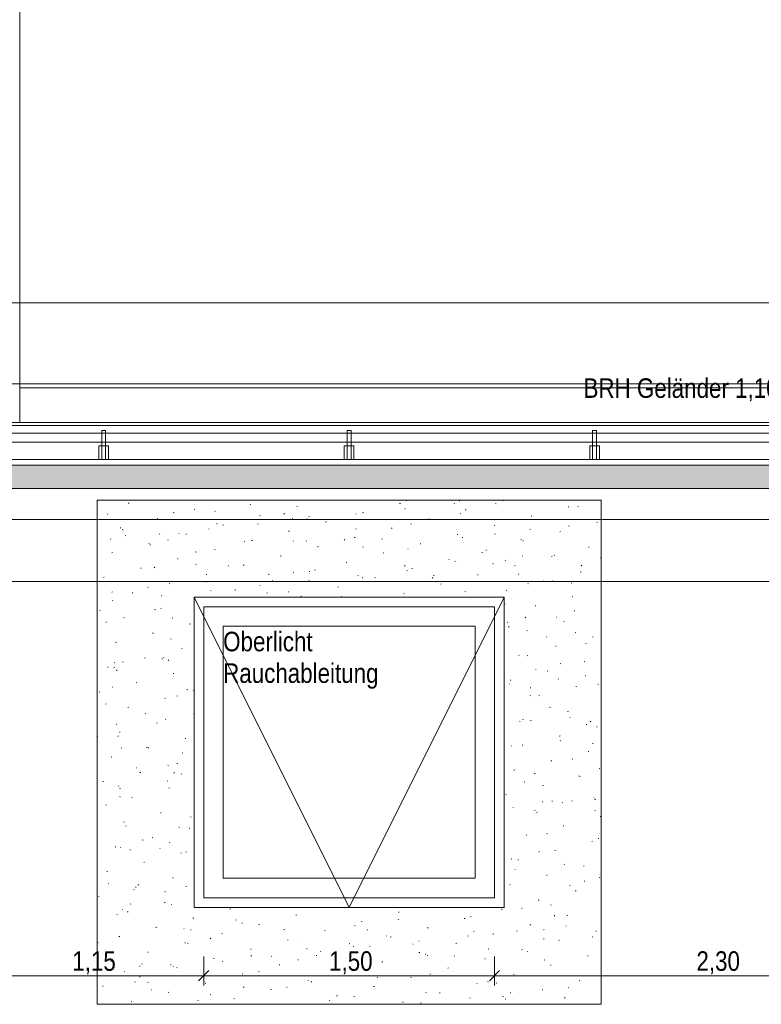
# Model space of a CAD drawing. Extents: x -720 to 300, y 62 to 1112.
# Tile 44 of 60: x -453 to -376, y 711 to 812. Entities that reach past the tile are written whole.
import ezdxf
from ezdxf.lldxf.tags import DXFTag

# ---------------------------------------------------------------- set-up
doc = ezdxf.new("R2010")
doc.units = 0
doc.layers.get('0').update_dxf_attribs({"lineweight": 13})
for name, color, linetype, lineweight, true_color in [('30 -36 Dächer- 3 Dachbeläge', 9, 'Continuous', 15, 0x808080), ('30 -36 Dächer- 3 Dachbeläge Gründach', 9, 'Continuous', 9, 0x808080), ('30 -36 Dächer- 4 Dachbekleidungen', 9, 'Continuous', 9, 0x808080), ('60- 61 allgemeine Ausstattung- 4 Terrassen', 9, 'Continuous', 9, 0x808080), ('70 -72 Beschriftung- 1 Beschriftung allgemein', 7, 'Continuous', 9, 0xff6633), ('70 -76 Bemaßung- 2 Allgemein', 9, 'Continuous', 5, 0x808080)]:
    doc.layers.add(name, color=color, linetype=linetype, lineweight=lineweight, true_color=true_color)
for name, color, linetype, lineweight in [('40 -43 Lüftungsanlagen - Entrauchung', 7, 'Continuous', 9), ('70 -71 Achsen- 1 Gebäudeachsen', 7, 'STRICHPUNKT2-A06DN9U3MF', 18), ('70 -73 Bauteildarst.- 2 verdeckt 0.15', 7, 'grob-A06DN9U4MF', 15)]:
    doc.layers.add(name, color=color, linetype=linetype, lineweight=lineweight)
doc.styles.get("Standard").update_dxf_attribs({"font": 'ARIALN.TTF'})
tags = doc.linetypes.add('grob-A06DN9U4MF', pattern=[14, 3, -8, 3]).pattern_tags.tags
tags[8:9] = [DXFTag(74, 4), DXFTag(75, 0), DXFTag(340, '0'), DXFTag(46, 0.0), DXFTag(50, 0.0), DXFTag(44, 0.0), DXFTag(45, 0.0)]
tags[6:7] = [DXFTag(74, 4), DXFTag(75, 0), DXFTag(340, '0'), DXFTag(46, 0.0), DXFTag(50, 0.0), DXFTag(44, 0.0), DXFTag(45, 0.0)]
tags[4:5] = [DXFTag(74, 4), DXFTag(75, 0), DXFTag(340, '0'), DXFTag(46, 0.0), DXFTag(50, 0.0), DXFTag(44, 0.0), DXFTag(45, 0.0)]
tags = doc.linetypes.add('STRICHPUNKT2-A06DN9U3MF', pattern=[12.7, 6.35, -3.175, 0, -3.175]).pattern_tags.tags
tags[10:11] = [DXFTag(74, 4), DXFTag(75, 0), DXFTag(340, '0'), DXFTag(46, 0.0), DXFTag(50, 0.0), DXFTag(44, 0.0), DXFTag(45, 0.0)]
tags[8:9] = [DXFTag(74, 4), DXFTag(75, 0), DXFTag(340, '0'), DXFTag(46, 0.0), DXFTag(50, 0.0), DXFTag(44, 0.0), DXFTag(45, 0.0)]
tags[6:7] = [DXFTag(74, 4), DXFTag(75, 0), DXFTag(340, '0'), DXFTag(46, 0.0), DXFTag(50, 0.0), DXFTag(44, 0.0), DXFTag(45, 0.0)]
tags[4:5] = [DXFTag(74, 4), DXFTag(75, 0), DXFTag(340, '0'), DXFTag(46, 0.0), DXFTag(50, 0.0), DXFTag(44, 0.0), DXFTag(45, 0.0)]

# ---------------------------------------------------------------- blocks, each defined once
blk = doc.blocks.new('Referenz-A06DN9U5MF')
at = {"layer": '30 -36 Dächer- 3 Dachbeläge', "color": 0, "linetype": 'Continuous', "ltscale": 0.15}
for p, q in [((76.46, 766.51), (-606.85, 766.51)), ((-603.05, 764.11), (76.46, 764.11))]:
    blk.add_line(p, q, dxfattribs=at)
at = {"layer": '30 -36 Dächer- 3 Dachbeläge', "color": 0, "lineweight": 9}
for p, q in [((-603.05, 764.11), (76.46, 764.11)), ((-431.03, 762.91), (-431.01, 762.91)), ((-412.93, 762.83), (-412.94, 762.9)), ((-407.51, 762.86), (-407.43, 762.83)), ((-403.04, 762.86), (-402.96, 762.88)), ((-441.64, 762.6), (-441.56, 762.62)), ((-434.85, 761.95), (-434.77, 761.97)), ((-432.71, 761.78), (-432.69, 761.75)), ((-429.04, 762.44), (-429.05, 762.51)), ((-424.25, 762.26), (-424.17, 762.28)), ((-413.64, 762.56), (-413.56, 762.58)), ((-413.06, 762.01), (-413.09, 762.04)), ((-407.99, 762.53), (-408.02, 762.56)), ((-406.86, 761.91), (-406.78, 761.93)), ((-403.75, 762.56), (-403.68, 762.54)), ((-396.25, 762.21), (-396.17, 762.23)), ((-395.24, 762.28), (-395.17, 762.25)), ((-443.75, 761.51), (-443.8, 761.45)), ((-438.67, 761), (-438.59, 761.02)), ((-437, 761.63), (-436.92, 761.6)), ((-428.07, 761.3), (-427.99, 761.32)), ((-425.53, 761.53), (-425.59, 761.47)), ((-424.73, 761.06), (-424.66, 761.03)), ((-423.19, 760.97), (-423.21, 761)), ((-423.01, 761.22), (-422.93, 761.2)), ((-418.12, 761.49), (-418.15, 761.52)), ((-417.46, 761.61), (-417.38, 761.63)), ((-410.68, 760.96), (-410.6, 760.98)), ((-407.31, 761.55), (-407.37, 761.49)), ((-400.07, 761.26), (-399.99, 761.28)), ((-442.49, 760.05), (-442.41, 760.07)), ((-442.26, 759.88), (-442.18, 759.86)), ((-433.32, 759.93), (-433.34, 759.96)), ((-432.46, 760.51), (-432.53, 760.46)), ((-431.89, 760.35), (-431.81, 760.37)), ((-428.25, 760.45), (-428.28, 760.48)), ((-425.1, 759.7), (-425.02, 759.72)), ((-421.28, 760.66), (-421.2, 760.67)), ((-418.12, 759.97), (-418.18, 759.93)), ((-414.5, 760.01), (-414.42, 760.03)), ((-412.47, 760.48), (-412.4, 760.45)), ((-403.89, 760.31), (-403.81, 760.33)), ((-400.21, 759.91), (-400.13, 759.88)), ((-396.22, 760.26), (-396.15, 760.24)), ((-393.29, 760.61), (-393.21, 760.63)), ((-443.45, 758.89), (-443.47, 758.92)), ((-441.96, 759.26), (-441.89, 759.23)), ((-438.38, 759.41), (-438.41, 759.44)), ((-437.52, 758.83), (-437.57, 758.78)), ((-436.43, 759.47), (-436.4, 759.47)), ((-435.71, 759.4), (-435.63, 759.42)), ((-429.7, 758.68), (-429.62, 758.65)), ((-428.92, 758.75), (-428.84, 758.77)), ((-424.62, 758.69), (-424.58, 758.69)), ((-423.26, 758.65), (-423.27, 758.72)), ((-419.3, 758.85), (-419.36, 758.8)), ((-418.32, 759.05), (-418.24, 759.07)), ((-415.48, 758.92), (-415.4, 758.9)), ((-407.71, 759.36), (-407.63, 759.38)), ((-407.15, 759.04), (-407.15, 759.11)), ((-403.77, 759.44), (-403.83, 759.39)), ((-401.08, 758.87), (-401.14, 758.82)), ((-400.93, 758.71), (-400.85, 758.73)), ((-397.11, 759.66), (-397.03, 759.68)), ((-439.53, 758.45), (-439.45, 758.47)), ((-439.38, 758.26), (-439.38, 758.33)), ((-432.74, 757.8), (-432.66, 757.82)), ((-422.14, 758.1), (-422.06, 758.12)), ((-417.43, 758.11), (-417.36, 758.08)), ((-412.81, 757.91), (-412.77, 757.91)), ((-411.53, 758.4), (-411.45, 758.42)), ((-404.75, 757.76), (-404.67, 757.77)), ((-394.14, 758.06), (-394.07, 758.08)), ((-443.35, 757.49), (-443.27, 757.51)), ((-436.56, 756.85), (-436.48, 756.86)), ((-434.73, 757.58), (-434.65, 757.55)), ((-425.96, 757.15), (-425.88, 757.17)), ((-415.35, 757.45), (-415.27, 757.47)), ((-408.57, 756.8), (-408.49, 756.82)), ((-405.17, 757.53), (-405.1, 757.5)), ((-402.72, 756.68), (-402.75, 756.71)), ((-401, 757.13), (-400.96, 757.13)), ((-397.96, 757.11), (-397.89, 757.13)), ((-397.66, 757.2), (-397.69, 757.23)), ((-392.91, 756.96), (-392.85, 756.93)), ((-440.38, 755.89), (-440.3, 755.91)), ((-438.91, 755.99), (-438.98, 755.95)), ((-434.66, 756.31), (-434.59, 756.28)), ((-431.29, 756.16), (-431.34, 756.1)), ((-429.78, 756.2), (-429.7, 756.22)), ((-422.4, 755.73), (-422.32, 755.7)), ((-419.17, 756.5), (-419.09, 756.52)), ((-413.07, 756.18), (-413.13, 756.12)), ((-412.85, 755.64), (-412.88, 755.67)), ((-412.39, 755.85), (-412.31, 755.87)), ((-407.95, 756.62), (-407.87, 756.6)), ((-407.79, 756.16), (-407.82, 756.19)), ((-404.01, 756.38), (-404, 756.35)), ((-401.78, 756.15), (-401.71, 756.17)), ((-394.85, 756.2), (-394.91, 756.14)), ((-444.2, 754.94), (-444.12, 754.96)), ((-433.6, 755.24), (-433.52, 755.26)), ((-427.2, 755.28), (-427.12, 755.25)), ((-426.81, 754.59), (-426.74, 754.61)), ((-424.57, 755.46), (-424.63, 755.41)), ((-422.98, 754.6), (-423.01, 754.63)), ((-422.99, 755.55), (-422.92, 755.57)), ((-417.92, 755.12), (-417.95, 755.15)), ((-417.48, 754.87), (-417.48, 754.94)), ((-416.21, 754.9), (-416.13, 754.92)), ((-410.22, 754.92), (-410.28, 754.88)), ((-410.13, 755.16), (-410.06, 755.13)), ((-405.6, 755.2), (-405.53, 755.22)), ((-401.36, 755.26), (-401.37, 755.33)), ((-395, 755.5), (-394.92, 755.52)), ((76.46, 754.51), (-593.85, 754.51)), ((-439.62, 753.93), (-439.55, 753.9)), ((-437.42, 754.29), (-437.34, 754.31)), ((-433.59, 754.47), (-433.6, 754.54)), ((-430.63, 753.64), (-430.56, 753.66)), ((-428.05, 754.08), (-428.08, 754.11)), ((-420.03, 753.95), (-419.95, 753.96)), ((-409.42, 754.25), (-409.35, 754.27)), ((-402.64, 753.6), (-402.56, 753.62)), ((-400.42, 754.32), (-400.34, 754.29)), ((-398.82, 754.55), (-398.74, 754.57)), ((-397.87, 754.58), (-397.8, 754.55)), ((-395.87, 754.39), (-395.94, 754.34)), ((-443.28, 753.46), (-443.33, 753.41)), ((-441.24, 753.34), (-441.16, 753.36)), ((-438.18, 753.04), (-438.21, 753.07)), ((-433.11, 753.56), (-433.14, 753.59)), ((-427.36, 753.36), (-427.29, 753.33)), ((-425.06, 753.48), (-425.12, 753.43)), ((-423.85, 752.99), (-423.77, 753.01)), ((-419.67, 752.97), (-419.59, 752.95)), ((-413.24, 753.3), (-413.17, 753.32)), ((-406.84, 753.5), (-406.9, 753.45)), ((-395.85, 752.95), (-395.78, 752.97)), ((-443.24, 752.52), (-443.27, 752.55)), ((-438.92, 751.63), (-438.85, 751.61)), ((-438.27, 751.74), (-438.2, 751.76)), ((-402.83, 752.21), (-402.76, 752.18)), ((-399.67, 752), (-399.6, 752.02)), ((-392.89, 752.01), (-392.85, 752)), ((-444.59, 751.56), (-444.51, 751.53)), ((-442.09, 750.78), (-442.02, 750.8)), ((-437.05, 750.79), (-437.1, 750.73)), ((-400.61, 750.83), (-400.67, 750.77)), ((-397.46, 750.83), (-397.48, 750.86)), ((-395.58, 751.47), (-395.59, 751.54)), ((-392.89, 751.35), (-392.85, 751.36)), ((-443.92, 750.3), (-443.93, 750.37)), ((-435.31, 750.14), (-435.23, 750.15)), ((-402.52, 750.31), (-402.55, 750.34)), ((-402.32, 749.87), (-402.39, 749.83)), ((-396.71, 750.4), (-396.63, 750.42)), ((-439.13, 749.18), (-439.05, 749.2)), ((-437.28, 748.61), (-437.21, 748.58)), ((-400.53, 749.44), (-400.45, 749.46)), ((-398.53, 748.82), (-398.49, 748.82)), ((-395.53, 749.26), (-395.46, 749.23)), ((-393.74, 748.79), (-393.67, 748.81)), ((-442.95, 748.23), (-442.87, 748.25)), ((-436.16, 747.58), (-436.09, 747.6)), ((-397.56, 747.84), (-397.49, 747.86)), ((-394.38, 748.15), (-394.44, 748.1)), ((-439.98, 746.63), (-439.91, 746.65)), ((-438.14, 746.51), (-438.15, 746.58)), ((-437.98, 746.67), (-438, 746.7)), ((-401.38, 746.89), (-401.31, 746.91)), ((-400.49, 746.88), (-400.42, 746.85)), ((-443.8, 745.68), (-443.73, 745.7)), ((-443.12, 745.68), (-443.04, 745.66)), ((-443.04, 746.15), (-443.07, 746.18)), ((-442.25, 746.23), (-442.17, 746.2)), ((-437.47, 746.43), (-437.53, 746.38)), ((-397.08, 746.07), (-397, 746.04)), ((-394.6, 746.24), (-394.52, 746.26)), ((-442.8, 745.42), (-442.86, 745.36)), ((-437.02, 745.03), (-436.94, 745.05)), ((-399.59, 745.43), (-399.57, 745.4)), ((-398.42, 745.29), (-398.34, 745.31)), ((-397.25, 744.46), (-397.28, 744.48)), ((-394.43, 744.82), (-394.49, 744.78)), ((-443.31, 743.63), (-443.27, 743.62)), ((-440.84, 744.08), (-440.76, 744.09)), ((-402.32, 743.94), (-402.34, 743.97)), ((-402.24, 744.34), (-402.16, 744.36)), ((-400.13, 743.51), (-400.14, 743.58)), ((-395.45, 743.69), (-395.38, 743.71)), ((-393.19, 743.93), (-393.12, 743.9)), ((-444.66, 743.12), (-444.58, 743.14)), ((-437.87, 742.47), (-437.8, 742.49)), ((-436.58, 742.74), (-436.63, 742.69)), ((-435.59, 743.38), (-435.51, 743.36)), ((-434.95, 743.28), (-434.87, 743.25)), ((-400.14, 742.78), (-400.2, 742.73)), ((-399.27, 742.73), (-399.2, 742.75)), ((-443.92, 741.91), (-443.98, 741.86)), ((-441.69, 741.52), (-441.62, 741.54)), ((-398.16, 741.56), (-398.08, 741.53)), ((-439.91, 740.91), (-439.84, 740.88)), ((-434.91, 740.87), (-434.85, 740.89)), ((-396.31, 741.13), (-396.23, 741.15)), ((-396.06, 740.51), (-396.03, 740.51)), ((-442.84, 739.78), (-442.86, 739.81)), ((-438.73, 739.92), (-438.65, 739.94)), ((-437.77, 740.3), (-437.8, 740.33)), ((-401.27, 740.12), (-401.2, 740.1)), ((-400.88, 740.31), (-400.94, 740.26)), ((-400.13, 740.18), (-400.05, 740.2)), ((-394.34, 739.73), (-394.35, 739.8)), ((-393.91, 740.11), (-393.97, 740.05)), ((-393.34, 739.53), (-393.27, 739.55)), ((-444.85, 738.52), (-444.8, 738.5)), ((-442.69, 738.55), (-442.7, 738.62)), ((-442.55, 738.97), (-442.47, 738.99)), ((-397.16, 738.58), (-397.09, 738.6)), ((-442.33, 737.37), (-442.39, 737.32)), ((-439.78, 737.44), (-439.7, 737.41)), ((-439.58, 737.37), (-439.51, 737.38)), ((-435.76, 738.32), (-435.69, 738.34)), ((-402.11, 737.56), (-402.14, 737.59)), ((-400.98, 737.63), (-400.91, 737.65)), ((-397.05, 738.08), (-397.07, 738.11)), ((-393.74, 737.82), (-393.67, 737.8)), ((-443.4, 736.41), (-443.33, 736.43)), ((-436.02, 736.86), (-436.08, 736.81)), ((-394.2, 736.98), (-394.12, 737)), ((-440.84, 735.31), (-440.8, 735.31)), ((-437.57, 735.58), (-437.5, 735.55)), ((-436.62, 735.76), (-436.54, 735.78)), ((-398.02, 736.02), (-397.94, 736.04)), ((-395.82, 736.23), (-395.75, 736.2)), ((-440.44, 734.81), (-440.36, 734.83)), ((-436.91, 734.77), (-436.91, 734.84)), ((-436.1, 734.7), (-436.16, 734.64)), ((-401.84, 735.07), (-401.76, 735.09)), ((-399.67, 734.74), (-399.73, 734.68)), ((-395.16, 734.48), (-395.15, 734.45)), ((-395.05, 734.42), (-394.98, 734.44)), ((-392.98, 735.25), (-393.05, 735.21)), ((-444.26, 733.86), (-444.18, 733.88)), ((-442.63, 733.41), (-442.66, 733.44)), ((-437.57, 733.93), (-437.59, 733.96)), ((-400.78, 733.86), (-400.71, 733.83)), ((-398.87, 733.47), (-398.8, 733.49)), ((-442.54, 733.21), (-442.46, 733.18)), ((-442.47, 732.34), (-442.53, 732.3)), ((-441.29, 732.26), (-441.22, 732.28)), ((-437.47, 733.21), (-437.4, 733.23)), ((-402.69, 732.52), (-402.62, 732.54)), ((-443.97, 731.49), (-443.9, 731.47)), ((-398.89, 731.77), (-398.9, 731.84)), ((-397.94, 731.87), (-397.86, 731.85)), ((-396.84, 731.71), (-396.87, 731.74)), ((-395.91, 731.87), (-395.83, 731.89)), ((-393.59, 732.2), (-393.56, 732.2)), ((-393.44, 732.06), (-393.5, 732.01)), ((-438.33, 730.66), (-438.25, 730.67)), ((-435.23, 730.26), (-435.16, 730.23)), ((-401.91, 731.19), (-401.94, 731.22)), ((-399.73, 730.92), (-399.65, 730.94)), ((-399.43, 730.74), (-399.5, 730.69)), ((-393.48, 730.91), (-393.41, 730.88)), ((-392.94, 730.27), (-392.87, 730.29)), ((-442.15, 729.7), (-442.07, 729.72)), ((-441.86, 729.33), (-441.92, 729.27)), ((-396.76, 729.32), (-396.69, 729.33)), ((-436.44, 729.19), (-436.37, 729.16)), ((-435.36, 729.05), (-435.29, 729.07)), ((-400.58, 728.36), (-400.51, 728.38)), ((-398.44, 728.53), (-398.37, 728.5)), ((-440.2, 727.88), (-440.12, 727.85)), ((-439.18, 728.1), (-439.11, 728.12)), ((-437.36, 727.56), (-437.39, 727.59)), ((-393.8, 727.71), (-393.72, 727.73)), ((-393.11, 727.98), (-393.12, 728.05)), ((-443, 727.15), (-442.93, 727.17)), ((-442.43, 727.04), (-442.46, 727.07)), ((-441.46, 726.8), (-441.46, 726.88)), ((-438.37, 727), (-438.34, 727)), ((-436.22, 726.5), (-436.14, 726.52)), ((-435.63, 726.65), (-435.69, 726.6)), ((-399.2, 726.69), (-399.26, 726.64)), ((-397.62, 726.76), (-397.54, 726.78)), ((-440.04, 725.55), (-439.96, 725.57)), ((-402.13, 725.92), (-402.05, 725.9)), ((-401.44, 725.81), (-401.36, 725.83)), ((-396.64, 725.34), (-396.67, 725.37)), ((-394.65, 725.16), (-394.58, 725.18)), ((-443.86, 724.6), (-443.78, 724.61)), ((-401.71, 724.82), (-401.73, 724.85)), ((-398.48, 724.21), (-398.4, 724.23)), ((-443.7, 723.37), (-443.69, 723.34)), ((-440.64, 723.24), (-440.56, 723.22)), ((-437.07, 723.95), (-437, 723.97)), ((-402.3, 723.25), (-402.22, 723.27)), ((-396.11, 723.21), (-396.03, 723.18)), ((-394.6, 723.62), (-394.52, 723.6)), ((-392.97, 724.01), (-393.03, 723.96)), ((-441.02, 722.77), (-441.09, 722.73)), ((-440.89, 722.99), (-440.82, 723.01)), ((-437.86, 722.56), (-437.79, 722.53)), ((-435.67, 723.02), (-435.68, 723.09)), ((-395.51, 722.61), (-395.43, 722.62)), ((-444.71, 722.04), (-444.64, 722.06)), ((-441.39, 721.28), (-441.45, 721.23)), ((-437.93, 721.39), (-437.85, 721.41)), ((-437.16, 721.19), (-437.19, 721.22)), ((-399.33, 721.65), (-399.25, 721.67)), ((-397.99, 721.17), (-398.05, 721.13)), ((-442.82, 720.18), (-442.75, 720.15)), ((-442.23, 720.67), (-442.25, 720.7)), ((-441.75, 720.44), (-441.67, 720.46)), ((-431.15, 720.74), (-431.07, 720.76)), ((-424.36, 720.09), (-424.28, 720.11)), ((-413.76, 720.4), (-413.68, 720.42)), ((-403.15, 720.7), (-403.07, 720.72)), ((-401.07, 720.83), (-401, 720.8)), ((-397.66, 720.02), (-397.67, 720.09)), ((-434.97, 719.79), (-434.89, 719.81)), ((-430.56, 719.61), (-430.49, 719.58)), ((-429.89, 719.24), (-429.9, 719.31)), ((-428.18, 719.14), (-428.1, 719.16)), ((-417.58, 719.44), (-417.5, 719.46)), ((-413.77, 719.63), (-413.78, 719.7)), ((-406.97, 719.75), (-406.89, 719.77)), ((-406.32, 719.98), (-406.25, 719.96)), ((-400.19, 719.1), (-400.11, 719.12)), ((-396.37, 720.05), (-396.29, 720.07)), ((-438.79, 718.84), (-438.71, 718.86)), ((-435.9, 718.69), (-435.87, 718.69)), ((-435.16, 718.61), (-435.22, 718.55)), ((-432, 718.19), (-431.92, 718.21)), ((-425.58, 718.64), (-425.5, 718.61)), ((-421.4, 718.49), (-421.32, 718.51)), ((-418.3, 719.03), (-418.22, 719)), ((-416.95, 718.63), (-417, 718.57)), ((-410.79, 718.8), (-410.71, 718.81)), ((-406.03, 718.46), (-405.96, 718.43)), ((-404.01, 718.15), (-403.93, 718.17)), ((-401.5, 718.45), (-401.53, 718.48)), ((-398.73, 718.64), (-398.79, 718.59)), ((-396.44, 718.97), (-396.46, 719)), ((-393.4, 718.45), (-393.32, 718.47)), ((-444.83, 717.29), (-444.75, 717.27)), ((-442.61, 717.89), (-442.53, 717.9)), ((-435.82, 717.24), (-435.74, 717.26)), ((-435.52, 717.23), (-435.45, 717.2)), ((-433.13, 717.72), (-433.19, 717.68)), ((-425.22, 717.54), (-425.14, 717.56)), ((-424.09, 717.91), (-424.06, 717.91)), ((-418.78, 717.19), (-418.85, 717.14)), ((-415.01, 717.98), (-414.99, 717.94)), ((-414.61, 717.84), (-414.53, 717.86)), ((-412.28, 717.13), (-412.25, 717.13)), ((-411.63, 717.41), (-411.66, 717.44)), ((-407.83, 717.19), (-407.75, 717.21)), ((-406.57, 717.93), (-406.59, 717.96)), ((-398.79, 717.68), (-398.72, 717.65)), ((-397.22, 717.5), (-397.14, 717.52)), ((-393.77, 717.88), (-393.7, 717.85)), ((-439.64, 716.28), (-439.56, 716.3)), ((-429.04, 716.59), (-428.96, 716.61)), ((-423.26, 716.66), (-423.19, 716.63)), ((-421.76, 716.37), (-421.79, 716.4)), ((-418.43, 716.89), (-418.35, 716.91)), ((-418.05, 716.33), (-417.97, 716.31)), ((-416.7, 716.89), (-416.72, 716.92)), ((-411.65, 716.24), (-411.57, 716.26)), ((-411, 716.08), (-410.92, 716.05)), ((-404.44, 716.65), (-404.5, 716.61)), ((-401.04, 716.54), (-400.96, 716.56)), ((-400.47, 716.35), (-400.44, 716.35)), ((-443.46, 715.33), (-443.38, 715.35)), ((-440.22, 715.06), (-440.23, 715.13)), ((-432.86, 715.63), (-432.78, 715.65)), ((-431.89, 715.33), (-431.92, 715.36)), ((-428.93, 715.93), (-428.99, 715.88)), ((-426.83, 715.85), (-426.85, 715.88)), ((-426.07, 714.99), (-425.99, 715)), ((-424.11, 715.45), (-424.11, 715.52)), ((-422.25, 715.94), (-422.17, 715.96)), ((-415.47, 715.29), (-415.39, 715.31)), ((-410.72, 715.95), (-410.78, 715.9)), ((-407.99, 715.84), (-408, 715.91)), ((-404.86, 715.59), (-404.78, 715.61)), ((-398.73, 715.51), (-398.66, 715.48)), ((-394.26, 715.9), (-394.18, 715.91)), ((-442.02, 714.3), (-442.05, 714.33)), ((-440.49, 714.86), (-440.41, 714.83)), ((-437.3, 714.99), (-437.22, 714.97)), ((-436.96, 714.82), (-436.98, 714.84)), ((-436.68, 714.68), (-436.6, 714.7)), ((-429.89, 714.03), (-429.81, 714.05)), ((-428.22, 714.28), (-428.15, 714.25)), ((-419.29, 714.34), (-419.21, 714.36)), ((-410.52, 714.03), (-410.44, 714.01)), ((-408.68, 714.64), (-408.6, 714.66)), ((-401.9, 713.99), (-401.82, 714.01)), ((-398.08, 714.94), (-398, 714.96)), ((-440.92, 713.24), (-440.98, 713.18)), ((-440.5, 713.73), (-440.42, 713.75)), ((-439.58, 713.21), (-439.64, 713.16)), ((-433.71, 713.08), (-433.63, 713.1)), ((-423.11, 713.38), (-423.03, 713.4)), ((-422.71, 713.26), (-422.76, 713.2)), ((-415.96, 713.71), (-415.89, 713.68)), ((-412.5, 713.69), (-412.42, 713.71)), ((-405.72, 713.04), (-405.64, 713.06)), ((-404.49, 713.27), (-404.55, 713.22)), ((-403.69, 713.13), (-403.62, 713.1)), ((-395.11, 713.34), (-395.03, 713.36)), ((-444.32, 712.78), (-444.24, 712.8)), ((-439.28, 712.42), (-439.26, 712.39)), ((-437.53, 712.13), (-437.45, 712.15)), ((-429.77, 712.69), (-429.69, 712.67)), ((-426.93, 712.43), (-426.85, 712.45)), ((-425.23, 712.67), (-425.3, 712.63)), ((-416.32, 712.74), (-416.24, 712.75)), ((-410.89, 712.14), (-410.95, 712.09)), ((-409.54, 712.09), (-409.46, 712.1)), ((-402.21, 712.06), (-402.21, 712.13)), ((-401.3, 712.08), (-401.32, 712.11)), ((-398.93, 712.39), (-398.85, 712.41)), ((-396.23, 712.6), (-396.26, 712.63)), ((-441.35, 711.18), (-441.27, 711.2)), ((-434.44, 711.27), (-434.45, 711.34)), ((-433.18, 711.91), (-433.11, 711.88)), ((-430.75, 711.48), (-430.67, 711.5)), ((-420.92, 711.33), (-420.85, 711.3)), ((-420.14, 711.78), (-420.06, 711.8)), ((-418.32, 711.67), (-418.33, 711.74)), ((-413.36, 711.13), (-413.28, 711.15)), ((-411.43, 711.04), (-411.45, 711.07)), ((-406.36, 711.56), (-406.39, 711.59)), ((-402.99, 711.73), (-402.91, 711.71)), ((-402.75, 711.44), (-402.67, 711.46)), ((-396.54, 711.6), (-396.61, 711.56))]:
    blk.add_line(p, q, dxfattribs=at)
at = {"layer": '30 -36 Dächer- 3 Dachbeläge', "color": 0, "linetype": 'Continuous', "lineweight": 9, "ltscale": 0.13}
for p, q in [((-444.85, 762.91), (-444.85, 710.91)), ((-392.85, 762.91), (-444.85, 762.91)), ((-392.85, 710.91), (-392.85, 762.91)), ((-434.85, 720.91), (-434.85, 752.91)), ((-434.85, 752.91), (-402.85, 752.91)), ((-402.85, 752.91), (-402.85, 720.91)), ((-402.85, 720.91), (-434.85, 720.91)), ((-444.85, 710.91), (-392.85, 710.91))]:
    blk.add_line(p, q, dxfattribs=at)
at = {"layer": '30 -36 Dächer- 3 Dachbeläge', "color": 0, "linetype": 'Continuous', "lineweight": 0, "ltscale": 0.13}
for points in [[(-603.05, 764.11), (-606.85, 766.51), (76.46, 766.51)], [(-603.05, 764.11), (76.46, 766.51), (76.46, 765.47)], [(-603.05, 764.11), (76.46, 765.47), (76.46, 764.11)]]:
    blk.add_solid(points, dxfattribs=at)
at = {"layer": '30 -36 Dächer- 3 Dachbeläge Gründach', "color": 0, "linetype": 'Continuous', "ltscale": 0.13}
blk.add_line((76.46, 760.91), (-593.85, 760.91), dxfattribs=at)
at = {"layer": '30 -36 Dächer- 4 Dachbekleidungen', "color": 0, "linetype": 'Continuous', "ltscale": 0.13}
for p, q in [((-600.45, 770.61), (76.46, 770.61)), ((-443.98, 770.11), (-444.38, 770.11)), ((-444.38, 770.11), (-444.38, 768.51)), ((-443.98, 768.51), (-443.98, 770.11)), ((-418.65, 770.11), (-419.05, 770.11)), ((-419.05, 770.11), (-419.05, 768.51)), ((-418.65, 768.51), (-418.65, 770.11)), ((-393.32, 770.11), (-393.72, 770.11)), ((-393.72, 770.11), (-393.72, 768.51)), ((-393.32, 768.51), (-393.32, 770.11)), ((76.46, 769.81), (-600.45, 769.81)), ((-600.45, 768.91), (76.46, 768.91)), ((-444.38, 768.51), (-444.68, 768.51)), ((-444.68, 768.51), (-444.68, 767.11)), ((-444.38, 767.11), (-444.38, 768.51)), ((-444.38, 768.51), (-443.98, 768.51)), ((-443.98, 768.51), (-443.98, 767.11)), ((-443.98, 768.51), (-443.68, 768.51)), ((-443.68, 768.51), (-443.68, 767.11)), ((-419.05, 768.51), (-419.35, 768.51)), ((-419.35, 768.51), (-419.35, 767.11)), ((-419.05, 767.11), (-419.05, 768.51)), ((-419.05, 768.51), (-418.65, 768.51)), ((-418.65, 768.51), (-418.65, 767.11)), ((-418.65, 768.51), (-418.35, 768.51)), ((-418.35, 768.51), (-418.35, 767.11)), ((-393.72, 768.51), (-394.02, 768.51)), ((-394.02, 768.51), (-394.02, 767.11)), ((-393.72, 767.11), (-393.72, 768.51)), ((-393.72, 768.51), (-393.32, 768.51)), ((-393.32, 768.51), (-393.32, 767.11)), ((-393.32, 768.51), (-393.02, 768.51)), ((-393.02, 768.51), (-393.02, 767.11)), ((76.46, 767.11), (-600.45, 767.11)), ((-444.68, 767.11), (-444.38, 767.11)), ((-443.98, 767.11), (-444.38, 767.11)), ((-443.68, 767.11), (-443.98, 767.11)), ((-419.35, 767.11), (-419.05, 767.11)), ((-418.65, 767.11), (-419.05, 767.11)), ((-418.35, 767.11), (-418.65, 767.11)), ((-394.02, 767.11), (-393.72, 767.11)), ((-393.32, 767.11), (-393.72, 767.11)), ((-393.02, 767.11), (-393.32, 767.11))]:
    blk.add_line(p, q, dxfattribs=at)
at = {"layer": '40 -43 Lüftungsanlagen - Entrauchung', "color": 0}
for p, q in [((-434.85, 752.91), (-402.85, 752.91)), ((-434.85, 720.91), (-434.85, 752.91)), ((-434.85, 752.91), (-418.85, 720.91)), ((-418.85, 720.91), (-402.85, 752.91)), ((-402.85, 752.91), (-402.85, 720.91)), ((-402.85, 720.91), (-434.85, 720.91))]:
    blk.add_line(p, q, dxfattribs=at)
at = {"layer": '40 -43 Lüftungsanlagen - Entrauchung', "color": 0, "linetype": 'Continuous', "ltscale": 0.13}
for p, q in [((-431.85, 749.91), (-405.85, 749.91)), ((-431.85, 723.91), (-431.85, 749.91)), ((-405.85, 749.91), (-405.85, 723.91)), ((-405.85, 723.91), (-431.85, 723.91))]:
    blk.add_line(p, q, dxfattribs=at)
at = {"layer": '60- 61 allgemeine Ausstattung- 4 Terrassen', "color": 0, "linetype": 'Continuous', "ltscale": 0.13}
for p, q in [((-452.85, 1003.91), (-452.85, 770.91)), ((-452.85, 774.51), (-308.85, 774.51)), ((-452.85, 770.91), (-452.85, 774.51)), ((-452.85, 770.91), (-460.85, 770.91)), ((-308.85, 770.91), (-452.85, 770.91))]:
    blk.add_line(p, q, dxfattribs=at)
at = {"layer": '70 -71 Achsen- 1 Gebäudeachsen', "color": 0, "linetype": 'STRICHPUNKT2-A06DN9U3MF', "ltscale": 0.18}
blk.add_line((-682.49, 774.91), (76.46, 774.91), dxfattribs=at)
at = {"layer": '70 -73 Bauteildarst.- 2 verdeckt 0.15', "color": 0, "linetype": 'grob-A06DN9U4MF', "ltscale": 0.15}
for p, q in [((-433.85, 751.91), (-403.85, 751.91)), ((-433.85, 721.91), (-433.85, 751.91)), ((-403.85, 751.91), (-403.85, 721.91)), ((-403.85, 721.91), (-433.85, 721.91))]:
    blk.add_line(p, q, dxfattribs=at)
at = {"layer": '70 -76 Bemaßung- 2 Allgemein', "color": 0, "linetype": 'Continuous', "ltscale": 0.13}
for p, q in [((-212.11, 783.28), (-473.59, 783.28)), ((-433.85, 715.86), (-433.85, 712.86)), ((-433.85, 715.86), (-433.85, 712.86)), ((-403.85, 715.86), (-403.85, 712.86)), ((-403.85, 715.86), (-403.85, 712.86)), ((-433.32, 714.39), (-434.38, 713.33)), ((-434.38, 713.33), (-433.32, 714.39)), ((-403.32, 714.39), (-404.38, 713.33)), ((-404.38, 713.33), (-403.32, 714.39)), ((-434.91, 713.86), (-455.79, 713.86)), ((-433.35, 713.86), (-434.91, 713.86)), ((-434.35, 713.86), (-432.79, 713.86)), ((-404.91, 713.86), (-432.79, 713.86)), ((-403.35, 713.86), (-404.91, 713.86)), ((-404.35, 713.86), (-402.79, 713.86)), ((-358.91, 713.86), (-402.79, 713.86))]:
    blk.add_line(p, q, dxfattribs=at)
at = {"layer": '70 -72 Beschriftung- 1 Beschriftung allgemein', "color": 0, "linetype": 'Continuous', "ltscale": 0.13, "insert": (-394.66, 775.48), "char_height": 2.0138, "attachment_point": 1}
blk.add_mtext('{\\fArial Narrow;BRH Geländer 1,10m}', dxfattribs=at)
at = {"layer": '70 -72 Beschriftung- 1 Beschriftung allgemein', "color": 0, "linetype": 'Continuous', "ltscale": 0.13, "char_height": 2.0138, "attachment_point": 1, "rotation": 359.9947}
for s, insert in [('{\\fArial Narrow;Oberlicht}', (-431.85, 749.34)), ('{\\fArial Narrow;Rauchableitung}', (-431.85, 746.08))]:
    blk.add_mtext(s, dxfattribs=dict(at, insert=insert))
at = {"layer": '70 -76 Bemaßung- 2 Allgemein', "color": 0, "linetype": 'Continuous', "ltscale": 0.13, "char_height": 2.0138, "attachment_point": 1}
for s, insert in [('{\\fArial Narrow;1,15}', (-447.42, 716.38)), ('{\\fArial Narrow;1,50}', (-420.92, 716.38)), ('{\\fArial Narrow;2,30}', (-383.01, 716.38))]:
    blk.add_mtext(s, dxfattribs=dict(at, insert=insert))

msp = doc.modelspace()

# ---------------------------------------------------------------- block references
at = {"color": 8, "lineweight": 13, "ltscale": 0.13, "true_color": 0x808080}
msp.add_blockref('Referenz-A06DN9U5MF', (0, 0), dxfattribs=at)

doc.saveas('drawing.dxf')
